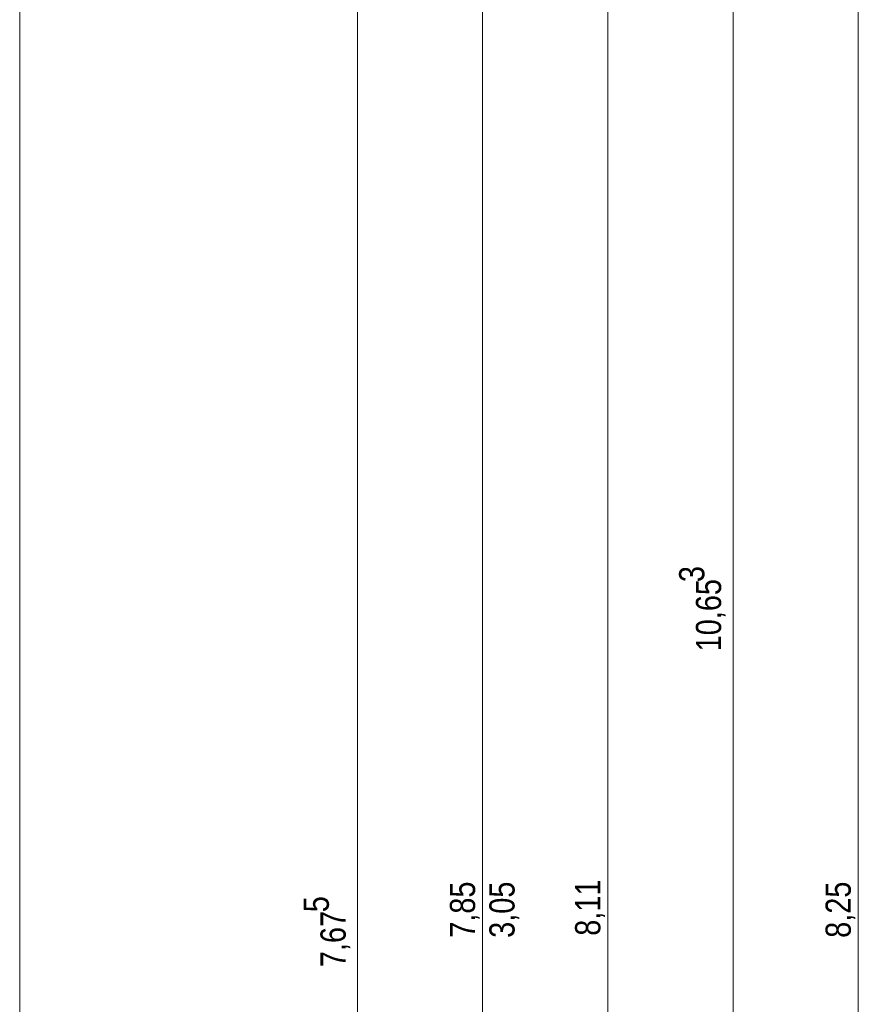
# Model space of a CAD drawing. Extents: x -620 to 300, y 62 to 1112.
# Tile 26 of 88: x -291 to -224, y 460 to 538. Entities that reach past the tile are written whole.
import ezdxf
from ezdxf.lldxf.tags import DXFTag

# ---------------------------------------------------------------- set-up
doc = ezdxf.new("R2010")
doc.units = 0
doc.layers.get('0').update_dxf_attribs({"lineweight": 13})
doc.layers.add('70 -71 Achsen- 1 Gebäudeachsen', color=7, linetype='STRICHPUNKT2-A06G9RP48I', lineweight=18)
doc.layers.add('70 -76 Bemaßung- 2 Allgemein', color=9, linetype='Continuous', lineweight=5, true_color=0x808080)
doc.styles.get("Standard").update_dxf_attribs({"font": 'ARIALN.TTF'})
tags = doc.linetypes.add('STRICHPUNKT2-A06G9RP48I', pattern=[12.7, 6.35, -3.175, 0, -3.175]).pattern_tags.tags
tags[10:11] = [DXFTag(74, 4), DXFTag(75, 0), DXFTag(340, '0'), DXFTag(46, 0.0), DXFTag(50, 0.0), DXFTag(44, 0.0), DXFTag(45, 0.0)]
tags[8:9] = [DXFTag(74, 4), DXFTag(75, 0), DXFTag(340, '0'), DXFTag(46, 0.0), DXFTag(50, 0.0), DXFTag(44, 0.0), DXFTag(45, 0.0)]
tags[6:7] = [DXFTag(74, 4), DXFTag(75, 0), DXFTag(340, '0'), DXFTag(46, 0.0), DXFTag(50, 0.0), DXFTag(44, 0.0), DXFTag(45, 0.0)]
tags[4:5] = [DXFTag(74, 4), DXFTag(75, 0), DXFTag(340, '0'), DXFTag(46, 0.0), DXFTag(50, 0.0), DXFTag(44, 0.0), DXFTag(45, 0.0)]

# ---------------------------------------------------------------- blocks, each defined once
blk = doc.blocks.new('Referenz-A06G9RP68I')
at = {"layer": '70 -71 Achsen- 1 Gebäudeachsen', "color": 0, "linetype": 'STRICHPUNKT2-A06G9RP48I', "lineweight": -2, "ltscale": 0.13}
blk.add_line((-291.176, 1084.554), (-291.176, 85.114), dxfattribs=at)
at = {"layer": '70 -76 Bemaßung- 2 Allgemein', "color": 0, "linetype": 'Continuous', "lineweight": -2, "ltscale": 0.13}
for p, q in [((-234.207, 385.695), (-234.207, 596.634)), ((-224.207, 385.695), (-224.207, 548.574)), ((-244.207, 387.095), (-244.207, 547.174)), ((-254.207, 389.695), (-254.207, 544.574)), ((-264.207, 389.695), (-264.207, 541.074))]:
    blk.add_line(p, q, dxfattribs=at)
at = {"layer": '70 -76 Bemaßung- 2 Allgemein', "color": 0, "linetype": 'Continuous', "lineweight": -2, "ltscale": 0.13, "char_height": 2.01377, "attachment_point": 1, "rotation": 90}
for s, insert in [('{\\fArial Narrow;3}', (-238.518, 493.387)), ('{\\fArial Narrow;10,65}', (-237.175, 487.86)), ('{\\fArial Narrow;7,85}', (-256.823, 464.99)), ('{\\fArial Narrow;3,05}', (-253.67, 464.984)), ('{\\fArial Narrow;8,11}', (-246.823, 465.151)), ('{\\fArial Narrow;8,25}', (-226.823, 464.984)), ('{\\fArial Narrow;5}', (-268.5, 467.03)), ('{\\fArial Narrow;7,67}', (-267.157, 462.645))]:
    blk.add_mtext(s, dxfattribs=dict(at, insert=insert))

msp = doc.modelspace()

# ---------------------------------------------------------------- block references
at = {"color": 8, "lineweight": 13, "ltscale": 0.13, "true_color": 0x808080}
msp.add_blockref('Referenz-A06G9RP68I', (0, 0), dxfattribs=at)

doc.saveas('drawing.dxf')
